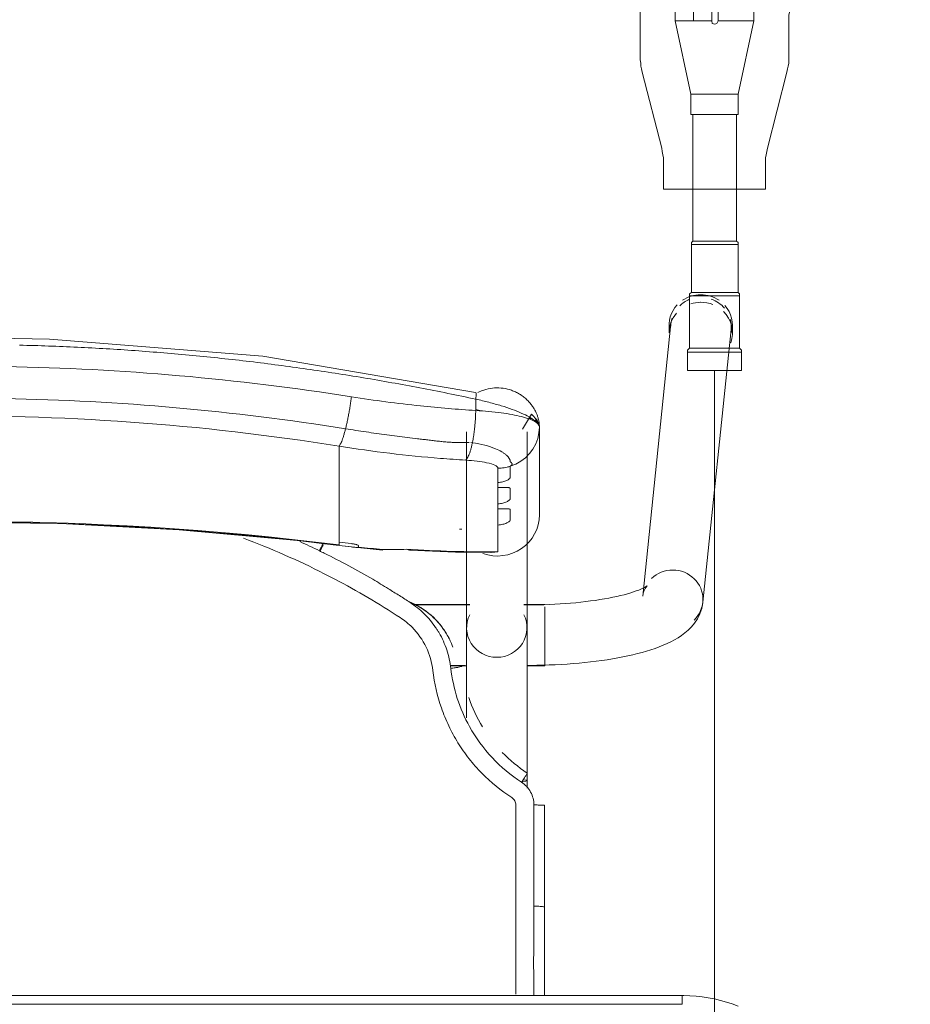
# Model space of a CAD drawing. Header units: metres. Extents: x 3 to 43.5, y -74 to -48.5.
# Tile 111 of 209: x 35.842 to 36.147, y -55.58 to -55.243. Entities that reach past the tile are written whole.
import ezdxf

# ---------------------------------------------------------------- set-up
doc = ezdxf.new("R2010")
doc.units = ezdxf.units.M
doc.linetypes.add('IMPORT-DASHDOT', pattern=[25.4, 12.7, -6.35, 0, -6.35])
for name, color, linetype, lineweight, true_color in [('1PAV - FRIG_dwg', 7, 'Continuous', 18, 0x767676), ('HVAC-RFNT', 30, 'Continuous', 18, 0xff7f00), ('TUB_FRIGO', 30, 'Continuous', 18, 0xff7f00)]:
    doc.layers.add(name, color=color, linetype=linetype, lineweight=lineweight, true_color=true_color)
doc.layers.add('I-FURN', color=7, linetype='Continuous', lineweight=18)

# ---------------------------------------------------------------- blocks, each defined once
blk = doc.blocks.new('ConjuntoParaAlunoTamanho6 - CJA06_ConjuntoParaAlunoTamanho6-V49-1PAV - FRIGORÍFICA')
at = {"layer": 'I-FURN', "color": 253, "true_color": 0xaaaaaa}
for p, q in [((0.24321, 0.29526), (0.23354, 0.20182)), ((0.24254, 0.29456), (0.24254, 0.29197)), ((0.2643, 0.29197), (0.2643, 0.29456)), ((0.25413, 0.19969), (0.2638, 0.29312)), ((0.17315, 0.25812), (0.17315, 0.19097)), ((0.19385, 0.19097), (0.19385, 0.25812)), ((0.1981, 0.22964), (0.1981, 0.25969)), ((0.12943, 0.2438), (0.12943, 0.25317)), ((0.17457, 0.25441), (0.17513, 0.25435)), ((0.1959, 0.25221), (0.19685, 0.25395)), ((0.19685, 0.25395), (0.19754, 0.2558)), ((0.19471, 0.25062), (0.1959, 0.25221)), ((0.12943, 0.24214), (0.12943, 0.2438)), ((0.12943, 0.24214), (0.12943, 0.23653)), ((0.18386, 0.23904), (0.18386, 0.24073)), ((0.12943, 0.23653), (0.12943, 0.23486)), ((0.12943, 0.23486), (0.12943, 0.22925)), ((0.18386, 0.23176), (0.18386, 0.23345)), ((0.12943, 0.22759), (0.12943, 0.22925)), ((0.12943, 0.22759), (0.12943, 0.22197)), ((0.18386, 0.21701), (0.18386, 0.22617)), ((0.12943, 0.22031), (0.12943, 0.22197)), ((0.12946, 0.21915), (0.14434, 0.21757)), ((0.17944, 0.21689), (0.18173, 0.21678)), ((0.17429, 0.19894), (0.15474, 0.19894)), ((0.17429, 0.19879), (0.15494, 0.19879)), ((0.2, 0.19894), (0.19271, 0.19894)), ((0.19385, 0.19879), (0.19271, 0.19879)), ((0.19385, 0.19845), (0.19385, 0.19879)), ((0.19385, 0.19764), (0.19385, 0.19845)), ((0.2, 0.1938), (0.2, 0.19814)), ((0.19385, 0.1916), (0.19385, 0.19367)), ((0.2, 0.18573), (0.2, 0.19364)), ((0.19385, 0.18582), (0.19385, 0.18688)), ((0.19385, 0.18371), (0.19385, 0.18582)), ((0.2, 0.17794), (0.2, 0.1856)), ((0.19385, 0.17809), (0.19385, 0.17951)), ((0.16757, 0.17809), (0.17268, 0.17809)), ((0.1676, 0.17794), (0.17323, 0.17794)), ((0.19377, 0.17794), (0.2, 0.17794)), ((0.19385, 0.13604), (0.19385, 0.13857)), ((0.19983, 0.13021), (0.19982, 0.0953)), ((0.19982, 0.06497), (0.19982, 0.0953)), ((0.247, 0.06497), (-0.247, 0.06497)), ((0.247, 0.06497), (-0.247, 0.06497)), ((0.247, 0.06497), (0.247, 0.06197))]:
    blk.add_line(p, q, dxfattribs=at)
at = {"layer": 'I-FURN', "color": 253, "true_color": 0xaaaaaa, "flags": 128}
for points in [[(0.17623, 0.27161), (0.10331, 0.28398), (0.03018, 0.28985), (0.0001, 0.2904)], [(0.17627, 0.2654), (0.17627, 0.26637), (0.17627, 0.26734), (0.17627, 0.26831), (0.17627, 0.26928)], [(0.1981, 0.25971), (0.19792, 0.26092), (0.19739, 0.26208), (0.1954, 0.2642), (0.19227, 0.25896)], [(0.19754, 0.2558), (0.19796, 0.25773), (0.1981, 0.25969)], [(0.1981, 0.25971), (0.1981, 0.2522), (0.1981, 0.24468)], [(0.1981, 0.22964), (0.1981, 0.23715), (0.1981, 0.24467), (0.1981, 0.25218), (0.1981, 0.25969)], [(0.19172, 0.24799), (0.19331, 0.2492), (0.19471, 0.25062)], [(0.1881, 0.24628), (0.18997, 0.24701), (0.19172, 0.24799)], [(0.1881, 0.24628), (0.1881, 0.24532), (0.1881, 0.24435), (0.1881, 0.24339), (0.1881, 0.24243)], [(0.18386, 0.24073), (0.18386, 0.24195), (0.18386, 0.24317), (0.18386, 0.24439), (0.18386, 0.24561)], [(0.18386, 0.23345), (0.18386, 0.23485), (0.18386, 0.23624), (0.18386, 0.23764), (0.18386, 0.23904)], [(0.1881, 0.23868), (0.1881, 0.2378), (0.1881, 0.23692), (0.1881, 0.23603), (0.1881, 0.23515)], [(0.18386, 0.22617), (0.18386, 0.22757), (0.18386, 0.22897), (0.18386, 0.23036), (0.18386, 0.23176)], [(0.1881, 0.23141), (0.1881, 0.23052), (0.1881, 0.22964), (0.1881, 0.22876), (0.1881, 0.22787)], [(-0.12926, 0.21915), (-0.08865, 0.22342), (-0.0479, 0.2261), (-0.00707, 0.22717), (0.03376, 0.22666), (0.07455, 0.22454), (0.11521, 0.22083), (0.12946, 0.21915)], [(0.12943, 0.21937), (0.12943, 0.21961), (0.12943, 0.21984), (0.12943, 0.22007), (0.12943, 0.22031)], [(0.1361, 0.21901), (0.1361, 0.21893), (0.1361, 0.21886), (0.1361, 0.21878), (0.1361, 0.2187)], [(0.15351, 0.21761), (0.16928, 0.2169), (0.18131, 0.21677)], [(0.18173, 0.21678), (0.18279, 0.21686), (0.18386, 0.21701)], [(0.23507, 0.20536), (0.23501, 0.20531), (0.23482, 0.20518), (0.23451, 0.20499), (0.23408, 0.20476), (0.23355, 0.20449), (0.23291, 0.2042), (0.23217, 0.20389), (0.23133, 0.20358), (0.23041, 0.20326), (0.22941, 0.20294), (0.22832, 0.20262), (0.22717, 0.2023), (0.22594, 0.20199), (0.22464, 0.20169), (0.22328, 0.2014), (0.22186, 0.20112), (0.22039, 0.20086), (0.21886, 0.2006), (0.21729, 0.20036), (0.21567, 0.20014), (0.214, 0.19993), (0.2123, 0.19973), (0.21057, 0.19956), (0.2088, 0.1994), (0.207, 0.19926), (0.20518, 0.19913), (0.20334, 0.19903), (0.20148, 0.19894), (0.19961, 0.19888), (0.19772, 0.19883), (0.19583, 0.1988), (0.19394, 0.19879), (0.19385, 0.19879)], [(0.23354, 0.20182), (0.23373, 0.20287), (0.23403, 0.20376), (0.23437, 0.20445), (0.23469, 0.20492), (0.23492, 0.20521), (0.23505, 0.20534), (0.23507, 0.20536)], [(0.25413, 0.19969), (0.25375, 0.19762), (0.25311, 0.19572), (0.25226, 0.19403), (0.25129, 0.19256), (0.25023, 0.19128), (0.24913, 0.19017), (0.24799, 0.18919), (0.24683, 0.18832), (0.24563, 0.18753), (0.24441, 0.18681), (0.24316, 0.18615), (0.24188, 0.18553), (0.24055, 0.18496), (0.23919, 0.18441), (0.23778, 0.1839), (0.23633, 0.18341), (0.23483, 0.18295), (0.2333, 0.18251), (0.23171, 0.1821), (0.23008, 0.1817), (0.22841, 0.18133), (0.2267, 0.18098), (0.22495, 0.18064), (0.22315, 0.18033), (0.22132, 0.18004), (0.21946, 0.17976), (0.21756, 0.17951), (0.21562, 0.17928), (0.21366, 0.17906), (0.21168, 0.17887), (0.20967, 0.1787), (0.20763, 0.17855), (0.20558, 0.17842), (0.20352, 0.17831), (0.20144, 0.17823), (0.19935, 0.17816), (0.19725, 0.17811), (0.19515, 0.17809), (0.19385, 0.17809)], [(0.17315, 0.16015), (0.17315, 0.162), (0.17315, 0.16382), (0.17315, 0.1656), (0.17315, 0.16735), (0.17315, 0.16905), (0.17315, 0.17071), (0.17315, 0.17233), (0.17315, 0.1739), (0.17315, 0.17541), (0.17315, 0.17687), (0.17315, 0.17828), (0.17315, 0.17963), (0.17315, 0.18092), (0.17315, 0.18215), (0.17315, 0.18331), (0.17315, 0.18441), (0.17315, 0.18544), (0.17315, 0.1864), (0.17315, 0.18729), (0.17315, 0.1881), (0.17315, 0.18885), (0.17315, 0.18951), (0.17315, 0.19011), (0.17315, 0.19062), (0.17315, 0.19097)], [(0.19385, 0.19097), (0.19385, 0.19051), (0.19385, 0.18998), (0.19385, 0.18937), (0.19385, 0.18869), (0.19385, 0.18793), (0.19385, 0.1871), (0.19385, 0.18619), (0.19385, 0.18522), (0.19385, 0.18417), (0.19385, 0.18306), (0.19385, 0.18188), (0.19385, 0.18064), (0.19385, 0.17934), (0.19385, 0.17798), (0.19385, 0.17656), (0.19385, 0.17508), (0.19385, 0.17355), (0.19385, 0.17198), (0.19385, 0.17035), (0.19385, 0.16868), (0.19385, 0.16696), (0.19385, 0.16521), (0.19385, 0.16342), (0.19385, 0.16159), (0.19385, 0.15974), (0.19385, 0.15785), (0.19385, 0.15594), (0.19385, 0.15401), (0.19385, 0.15206), (0.19385, 0.15009), (0.19385, 0.14811), (0.19385, 0.14612), (0.19385, 0.14413), (0.19385, 0.14213), (0.19385, 0.14013), (0.19385, 0.13857)], [(0.16841, 0.18432), (0.16841, 0.18434), (0.16841, 0.18435), (0.16841, 0.18437), (0.16841, 0.18438)], [(0.19623, 0.13025), (0.19623, 0.12639), (0.19623, 0.12254), (0.19623, 0.11868), (0.19623, 0.11483), (0.19623, 0.11097), (0.19623, 0.10712), (0.19623, 0.10327), (0.19623, 0.09941), (0.19623, 0.09556)], [(0.2662, 0.06136), (0.26421, 0.06209), (0.2622, 0.06274), (0.26015, 0.06331), (0.25809, 0.06379), (0.25601, 0.0642), (0.25391, 0.06451), (0.25181, 0.06475), (0.24969, 0.0649), (0.24757, 0.06496), (0.247, 0.06497)], [(0.247, 0.06197), (0.1235, 0.06197), (0, 0.06197), (-0.1235, 0.06197), (-0.247, 0.06197)], [(-0.247, 0.06197), (-0.1235, 0.06197), (0, 0.06197), (0.1235, 0.06197), (0.247, 0.06197)]]:
    blk.add_lwpolyline(points, dxfattribs=at)
at = {"layer": 'I-FURN', "color": 253, "true_color": 0xaaaaaa}
for centre, major_axis, ratio, start_param, end_param in [((0.25342, 0.29456), (0.01088, 0), 0.965926, 1.570796, 2.182166), ((0.25342, 0.29456), (-0.01088, 0), 0.965926, 4.098128, 4.712389), ((0.25342, 0.29456), (0.01088, 0), 0.965926, 2.404321, 3.312013), ((0.25351, 0.29419), (-0.01029, 0.00107), 0.967158, 5.223081, 5.597593), ((0.25342, 0.29197), (0.01088, 0), 0.965926, 1.581694, 1.883969), ((0.25342, 0.29197), (0.01088, 0), 0.965926, 1.176355, 1.570796), ((0.25351, 0.29419), (-0.01029, 0.00107), 0.967158, 3.921544, 4.46746), ((0.25342, 0.29456), (0.01088, 0), 0.965926, 6.052088, 6.985956), ((0.25342, 0.29197), (0.01088, 0), 0.965926, 2.446266, 3.141593), ((0.25351, 0.29419), (-0.01029, 0.00107), 0.967158, 6.102343, 6.382991), ((0.25342, 0.29197), (0.01088, 0), 0.965926, 5.959867, 7.062609), ((0.25351, 0.29419), (-0.01029, 0.00107), 0.967158, 3.141593, 3.502975), ((0.0001, -0.77117), (1.0209, 0), 0.978148, 1.443771, 1.697822), ((0.1837, 0.22964), (0.0144, 0), 0.978148, 4.362105, 6.283185), ((0.0001, -0.77159), (1.0211, 0), 0.978148, 1.443771, 1.633569), ((0.17947, 0.60128), (0.385, 0), 0.978148, 4.689765, 4.691852), ((0.17947, 0.60356), (0.395, 0), 0.978148, 4.585364, 4.595996), ((0.17947, 0.60221), (0.3948, 0), 0.978148, 4.585364, 4.595936), ((0.17947, 0.60263), (0.395, 0), 0.978148, 4.602237, 4.623287), ((0.14521, 0.22754), (0.00087, 0.00996), 0.018501, 2.93296, 3.325659), ((0.17947, 0.60336), (0.395, 0), 0.978148, 4.644485, 4.723499), ((0.24383, 0.20075), (-0.01029, 0.00107), 0.967158, 4.812195, 5.597593), ((0.24383, 0.20075), (-0.01029, 0.00107), 0.967158, 3.241398, 4.812195), ((0.24383, 0.20075), (-0.01029, 0.00107), 0.967158, 2.456, 3.241398), ((0.1835, 0.19097), (0.01035, 0), 0.978148, 2.686587, 4.712389), ((0.1835, 0.19097), (0.01035, 0), 0.978148, 4.712389, 6.738191), ((0.1835, 0.13857), (0.01035, 0), 0.069756, 5.759587, 6.776353)]:
    blk.add_ellipse(centre, major_axis=major_axis, ratio=ratio, start_param=start_param, end_param=end_param, dxfattribs=at)
for points in [[(0.03973, 0.28708), (0.03313, 0.2874), (0.02653, 0.28763), (0.01992, 0.28779)], [(0.0595, 0.28591), (0.05292, 0.28638), (0.04633, 0.28677), (0.03973, 0.28708)], [(0.07921, 0.28427), (0.07265, 0.28489), (0.06608, 0.28544), (0.0595, 0.28591)], [(0.09885, 0.28217), (0.09232, 0.28294), (0.08577, 0.28365), (0.07921, 0.28427)], [(0.11839, 0.27961), (0.11189, 0.28054), (0.10538, 0.28139), (0.09885, 0.28217)], [(0.13782, 0.27661), (0.13136, 0.27768), (0.12489, 0.27868), (0.11839, 0.27961)], [(0.15712, 0.27316), (0.15071, 0.27438), (0.14427, 0.27553), (0.13782, 0.27661)], [(0.13164, 0.25914), (0.13175, 0.25959), (0.13198, 0.26053), (0.13231, 0.26203), (0.13262, 0.26359), (0.13292, 0.2652), (0.1332, 0.26684), (0.13344, 0.26848), (0.13359, 0.26956), (0.13366, 0.2701)], [(0.17627, 0.26928), (0.16991, 0.27065), (0.16353, 0.27194), (0.15712, 0.27316)], [(0.17627, 0.26928), (0.17633, 0.26966), (0.17642, 0.27037), (0.17644, 0.2712), (0.17636, 0.27149), (0.1763, 0.27156)], [(0.17513, 0.25435), (0.1752, 0.25471), (0.17534, 0.25544), (0.17553, 0.25659), (0.17571, 0.25778), (0.17586, 0.25902), (0.17599, 0.26028), (0.1761, 0.26156), (0.17618, 0.26285), (0.17624, 0.26413), (0.17626, 0.26498), (0.17627, 0.2654)], [(0.1981, 0.25969), (0.1981, 0.26035), (0.19703, 0.26165), (0.19239, 0.26338), (0.18523, 0.2647), (0.17934, 0.26523), (0.17627, 0.2654)], [(0.17811, 0.26528), (0.17751, 0.26545), (0.1769, 0.26561), (0.17629, 0.26577)], [(0.12943, 0.25317), (0.12952, 0.25327), (0.1297, 0.25353), (0.13, 0.25409), (0.13031, 0.25481), (0.13064, 0.25568), (0.13097, 0.2567), (0.1313, 0.25786), (0.13153, 0.2587), (0.13164, 0.25914)], [(0.17285, 0.2484), (0.17297, 0.2485), (0.1732, 0.24877), (0.17355, 0.24934), (0.17389, 0.25006), (0.17423, 0.25093), (0.17455, 0.25195), (0.17485, 0.25308), (0.17504, 0.25392), (0.17513, 0.25435)], [(0.18386, 0.24561), (0.18422, 0.24561), (0.18494, 0.24565), (0.18601, 0.24578), (0.18707, 0.24599), (0.18776, 0.24617), (0.1881, 0.24628)], [(0.12434, 0.2095), (0.11529, 0.21408), (0.10607, 0.21814), (0.09666, 0.22168)], [(0.11594, 0.2205), (0.11821, 0.21947), (0.12046, 0.21841), (0.1227, 0.21732)], [(0.1227, 0.21732), (0.12291, 0.21776), (0.12336, 0.21866), (0.12377, 0.21945), (0.12395, 0.2198)], [(0.12395, 0.21936), (0.12377, 0.21898), (0.12356, 0.21856), (0.12335, 0.21813)], [(0.1336, 0.21981), (0.13377, 0.21979), (0.1341, 0.21974), (0.13456, 0.21967), (0.13499, 0.21957), (0.13538, 0.21946), (0.13569, 0.21935), (0.13593, 0.21923), (0.13606, 0.21912), (0.1361, 0.21905), (0.1361, 0.21901)], [(0.12436, 0.21651), (0.12408, 0.21665), (0.12353, 0.21692), (0.12297, 0.21719), (0.1227, 0.21732)], [(0.12334, 0.21813), (0.12319, 0.21783), (0.12304, 0.21753), (0.12289, 0.21723)], [(0.14098, 0.20758), (0.13826, 0.20916), (0.13276, 0.21224), (0.12717, 0.21512), (0.12436, 0.21651)], [(0.1361, 0.2187), (0.1361, 0.21868), (0.13609, 0.21865), (0.13607, 0.21862), (0.13605, 0.2186)], [(0.14432, 0.21779), (0.14576, 0.21776), (0.1486, 0.21775), (0.15133, 0.21782), (0.15267, 0.21788)], [(0.15267, 0.21788), (0.1532, 0.21758), (0.15369, 0.21752), (0.15417, 0.21772)], [(0.12798, 0.20762), (0.12738, 0.20794), (0.12617, 0.20857), (0.12495, 0.20919), (0.12434, 0.2095)], [(0.1504, 0.19445), (0.14673, 0.19684), (0.13935, 0.20142), (0.13181, 0.20561), (0.12798, 0.20762)], [(0.14635, 0.20432), (0.14546, 0.20487), (0.14368, 0.20597), (0.14188, 0.20704), (0.14098, 0.20758)], [(0.15378, 0.19963), (0.15256, 0.20043), (0.1501, 0.202), (0.14762, 0.20355), (0.14638, 0.20431)], [(0.15863, 0.1971), (0.15703, 0.19822), (0.15531, 0.19916), (0.1535, 0.1999)], [(0.15374, 0.19972), (0.15472, 0.19931), (0.15575, 0.19881), (0.1568, 0.1982)], [(0.1625, 0.1911), (0.16134, 0.1928), (0.15869, 0.19594), (0.1555, 0.19851), (0.15378, 0.19963)], [(0.15448, 0.19112), (0.15386, 0.19174), (0.15256, 0.19292), (0.15114, 0.19396), (0.1504, 0.19445)], [(0.16156, 0.17636), (0.16124, 0.17915), (0.15968, 0.18454), (0.15645, 0.18912), (0.15448, 0.19112)], [(0.16371, 0.18924), (0.16352, 0.18955), (0.16313, 0.19018), (0.16271, 0.1908), (0.1625, 0.1911)], [(0.16774, 0.17706), (0.1675, 0.1792), (0.16656, 0.18343), (0.16479, 0.18738), (0.16371, 0.18924)], [(0.16501, 0.19076), (0.16537, 0.19026), (0.16604, 0.18925), (0.16695, 0.18767), (0.16775, 0.18603), (0.1682, 0.1849), (0.16841, 0.18432)], [(0.17146, 0.1778), (0.17147, 0.17776), (0.17128, 0.17766), (0.17046, 0.17746), (0.16921, 0.17725), (0.16823, 0.17712), (0.16774, 0.17706)], [(0.1786, 0.15703), (0.17667, 0.16018), (0.1751, 0.16355), (0.1739, 0.16704)], [(0.19391, 0.14119), (0.19084, 0.14321), (0.18795, 0.1456), (0.18537, 0.14827)], [(0.19199, 0.13805), (0.19225, 0.13846), (0.19278, 0.13928), (0.19344, 0.14033), (0.19385, 0.14103), (0.19393, 0.14119), (0.19391, 0.14119)], [(0.19623, 0.13025), (0.19622, 0.13104), (0.19604, 0.13255), (0.19519, 0.13473), (0.19383, 0.13663), (0.19265, 0.13762), (0.19199, 0.13805)], [(0.19, 0.13025), (0.19, 0.1305), (0.18994, 0.13099), (0.18966, 0.1317), (0.18922, 0.13231), (0.18884, 0.13263), (0.18863, 0.13277)], [(0.19, 0.09555), (0.19, 0.09868), (0.19, 0.10482), (0.19, 0.11314), (0.19, 0.12173), (0.19, 0.1274), (0.19, 0.13025)], [(0.19982, 0.1302), (0.19984, 0.13021), (0.19969, 0.13022), (0.19891, 0.13024), (0.1977, 0.13025), (0.19672, 0.13025), (0.19623, 0.13025)], [(0.19982, 0.1302), (0.19982, 0.12729), (0.19982, 0.12438), (0.19982, 0.12147)], [(0.19982, 0.09529), (0.19982, 0.1011), (0.19982, 0.11273), (0.19982, 0.12438), (0.19982, 0.1302)], [(0.19982, 0.11273), (0.19982, 0.10691), (0.19982, 0.1011), (0.19982, 0.09528)], [(0.19623, 0.09556), (0.19662, 0.09556), (0.19701, 0.09556), (0.19738, 0.09555)], [(0.19738, 0.09555), (0.19775, 0.09554), (0.1981, 0.09553), (0.19841, 0.09551)], [(0.19982, 0.0953), (0.19982, 0.0953), (0.19982, 0.09529), (0.19982, 0.09529)], [(0.19982, 0.06497), (0.19982, 0.07507), (0.19982, 0.08518), (0.19982, 0.09529)], [(0.19982, 0.07534), (0.19982, 0.07188), (0.19982, 0.06842), (0.19982, 0.06497)]]:
    blk.add_open_spline(points, degree=3, dxfattribs=at)
for points, knots in [([(-0.13346, 0.2701), (-0.0847, 0.2778), (0.00519, 0.28415), (0.09466, 0.27626), (0.13366, 0.2701)], [-1, -1, -1, -1, -0.444444, 0, 0, 0, 0]), ([(-0.13144, 0.25914), (-0.08343, 0.26683), (0.00512, 0.27318), (0.09323, 0.26529), (0.13164, 0.25914)], [-1, -1, -1, -1, -0.444444, 0, 0, 0, 0]), ([(0.13366, 0.2701), (0.14155, 0.26885), (0.15578, 0.26699), (0.16997, 0.2658), (0.17627, 0.2654)], [-1, -1, -1, -1, -0.444444, 0, 0, 0, 0]), ([(0.17699, 0.27153), (0.17765, 0.27187), (0.17927, 0.27255), (0.18196, 0.27315), (0.18496, 0.2732), (0.18741, 0.27274), (0.18905, 0.27216), (0.18996, 0.27176), (0.19062, 0.27143), (0.19127, 0.27106), (0.19212, 0.27051), (0.19313, 0.26973), (0.19423, 0.2687), (0.19516, 0.26763), (0.19594, 0.26656), (0.1966, 0.26547), (0.19712, 0.26439), (0.19752, 0.26334), (0.1978, 0.26234), (0.19804, 0.26108), (0.1981, 0.26023), (0.1981, 0.25971)], [0.3275759, 0.3275759, 0.3275759, 0.3275759, 0.375, 0.4375, 0.5, 0.5625, 0.59375, 0.609375, 0.625, 0.640625, 0.65625, 0.6875, 0.71875, 0.75, 0.78125, 0.8125, 0.84375, 0.875, 0.90625, 0.9375, 1, 1, 1, 1]), ([(0.17627, 0.26928), (0.1778, 0.26895), (0.18084, 0.26823), (0.1851, 0.26704), (0.18885, 0.26578), (0.19302, 0.26411), (0.19708, 0.26187), (0.1981, 0.26034), (0.1981, 0.25971)], [0, 0, 0, 0, 0.125, 0.25, 0.375, 0.5, 0.75, 1, 1, 1, 1]), ([(0.12943, 0.25317), (0.08224, 0.26075), (-0.00484, 0.26702), (-0.09148, 0.25924), (-0.12923, 0.25317)], [-1, -1, -1, -1, -0.444444, 0, 0, 0, 0]), ([(0.19589, 0.26257), (0.19565, 0.26263), (0.19517, 0.26271), (0.1947, 0.26267), (0.19448, 0.26263)], [0.3140409, 0.3140409, 0.3140409, 0.3140409, 0.375, 0.4333514, 0.4333514, 0.4333514, 0.4333514]), ([(0.1981, 0.25971), (0.1981, 0.26024), (0.19787, 0.26101), (0.19723, 0.26183), (0.19682, 0.26214), (0.1966, 0.26226)], [0, 0, 0, 0, 0.125, 0.1875, 0.25, 0.25, 0.25, 0.25]), ([(0.13164, 0.25914), (0.13399, 0.25877), (0.13871, 0.25805), (0.14577, 0.25706), (0.15166, 0.25629), (0.15577, 0.2558), (0.15812, 0.25552), (0.15988, 0.25532), (0.16163, 0.25511), (0.16339, 0.25489), (0.16514, 0.25469), (0.16691, 0.25455), (0.16868, 0.25447), (0.17104, 0.2544), (0.17282, 0.25442), (0.17401, 0.25447)], [0, 0, 0, 0, 0.166667, 0.333333, 0.5, 0.583333, 0.625, 0.666667, 0.708333, 0.75, 0.791667, 0.833333, 0.875, 0.916667, 1, 1, 1, 1]), ([(0.12943, 0.25317), (0.13522, 0.25225), (0.14681, 0.25064), (0.16129, 0.24919), (0.16997, 0.24858), (0.17285, 0.2484)], [0, 0, 0, 0, 0.4, 0.8, 1, 1, 1, 1]), ([(0.17513, 0.25435), (0.17661, 0.25414), (0.17948, 0.25358), (0.18284, 0.25246), (0.1849, 0.25145), (0.18608, 0.25069), (0.18754, 0.24953), (0.18812, 0.24854), (0.1881, 0.24778)], [0, 0, 0, 0, 0.2, 0.4, 0.55, 0.625, 0.7, 1, 1, 1, 1]), ([(0.17285, 0.2484), (0.17555, 0.24823), (0.17966, 0.24775), (0.18317, 0.24668), (0.18386, 0.24597), (0.18386, 0.24561)], [0, 0, 0, 0, 0.444444, 0.722222, 1, 1, 1, 1]), ([(0.1881, 0.24778), (0.18821, 0.24772), (0.18836, 0.24763), (0.18849, 0.24751), (0.18856, 0.24744), (0.1886, 0.24738), (0.18864, 0.24733), (0.1887, 0.24726), (0.18876, 0.24718), (0.1888, 0.24708), (0.18879, 0.247), (0.18877, 0.24693), (0.18873, 0.24686), (0.18866, 0.24676), (0.1885, 0.24657), (0.18828, 0.2464), (0.1881, 0.24628)], [0, 0, 0, 0, 0.166667, 0.25, 0.291667, 0.333333, 0.375, 0.416667, 0.5, 0.583333, 0.625, 0.666667, 0.708333, 0.75, 0.833333, 1, 1, 1, 1]), ([(0.1881, 0.24243), (0.1881, 0.24236), (0.18804, 0.24222), (0.18782, 0.24198), (0.18743, 0.2417), (0.18691, 0.24142), (0.18629, 0.24117), (0.18532, 0.24088), (0.18448, 0.24075), (0.18386, 0.24073)], [0, 0, 0, 0, 0.125, 0.25, 0.375, 0.5, 0.625, 0.75, 1, 1, 1, 1]), ([(0.18386, 0.23904), (0.18448, 0.23902), (0.18532, 0.23903), (0.18629, 0.23904), (0.18691, 0.23904), (0.18743, 0.23902), (0.18782, 0.23896), (0.18804, 0.23885), (0.1881, 0.23875), (0.1881, 0.23868)], [0, 0, 0, 0, 0.25, 0.375, 0.5, 0.625, 0.75, 0.875, 1, 1, 1, 1]), ([(0.1881, 0.23515), (0.1881, 0.23508), (0.18804, 0.23494), (0.18782, 0.2347), (0.18743, 0.23442), (0.18691, 0.23414), (0.18629, 0.23389), (0.18532, 0.2336), (0.18448, 0.23348), (0.18386, 0.23345)], [0, 0, 0, 0, 0.125, 0.25, 0.375, 0.5, 0.625, 0.75, 1, 1, 1, 1]), ([(0.18386, 0.23176), (0.18448, 0.23175), (0.18532, 0.23175), (0.18629, 0.23176), (0.18691, 0.23176), (0.18743, 0.23174), (0.18782, 0.23168), (0.18804, 0.23158), (0.1881, 0.23147), (0.1881, 0.23141)], [0, 0, 0, 0, 0.25, 0.375, 0.5, 0.625, 0.75, 0.875, 1, 1, 1, 1]), ([(0.1881, 0.22787), (0.1881, 0.22781), (0.18804, 0.22767), (0.18782, 0.22742), (0.18743, 0.22714), (0.18691, 0.22687), (0.18629, 0.22661), (0.18532, 0.22633), (0.18448, 0.2262), (0.18386, 0.22617)], [0, 0, 0, 0, 0.125, 0.25, 0.375, 0.5, 0.625, 0.75, 1, 1, 1, 1]), ([(0.13605, 0.2186), (0.13602, 0.21857), (0.13593, 0.21853), (0.13575, 0.2185), (0.13549, 0.21849), (0.13508, 0.2185), (0.13445, 0.21856), (0.1339, 0.21862), (0.1336, 0.21866)], [0, 0, 0, 0, 0.125, 0.25, 0.375, 0.5, 0.75, 1, 1, 1, 1]), ([(0.15683, 0.19818), (0.15764, 0.19771), (0.15919, 0.19669), (0.16207, 0.19434), (0.16393, 0.19226), (0.16501, 0.19076)], [0, 0, 0, 0, 0.25, 0.5, 1, 1, 1, 1]), ([(0.16841, 0.18438), (0.16796, 0.18563), (0.16686, 0.18807), (0.16383, 0.19273), (0.16081, 0.19558), (0.15863, 0.1971)], [0, 0, 0, 0, 0.25, 0.5, 1, 1, 1, 1]), ([(0.18863, 0.13277), (0.18486, 0.13521), (0.17974, 0.13937), (0.17389, 0.14605), (0.17007, 0.15149), (0.1669, 0.15732), (0.16353, 0.16552), (0.16208, 0.17192), (0.16156, 0.17636)], [0, 0, 0, 0, 0.25, 0.375, 0.5, 0.625, 0.75, 1, 1, 1, 1]), ([(0.16774, 0.17706), (0.16854, 0.1701), (0.17345, 0.15474), (0.18461, 0.14281), (0.19199, 0.13805)], [0, 0, 0, 0, 0.444444, 1, 1, 1, 1]), ([(0.19, 0.06548), (0.19, 0.06617), (0.19, 0.06811), (0.19, 0.07088), (0.19, 0.07365), (0.19, 0.07618), (0.19, 0.07838), (0.19, 0.0801), (0.19, 0.08153), (0.19, 0.08284), (0.19, 0.08398), (0.19, 0.08486), (0.19, 0.08558), (0.19, 0.08626), (0.19, 0.0868), (0.19, 0.08716), (0.19, 0.08749), (0.19, 0.08795), (0.19, 0.08848), (0.19, 0.089), (0.19, 0.08963), (0.19, 0.09074), (0.19, 0.09261), (0.19, 0.0945), (0.19, 0.09555)], [0.4659091, 0.4659091, 0.4659091, 0.4659091, 0.4772727, 0.5, 0.5227273, 0.5454545, 0.5681818, 0.5909091, 0.6136364, 0.6363636, 0.6590909, 0.6818182, 0.7045455, 0.7272727, 0.75, 0.7727273, 0.7954545, 0.8181818, 0.8409091, 0.8636364, 0.8863636, 0.9090909, 0.9545455, 1, 1, 1, 1]), ([(0.19618, 0.06498), (0.19616, 0.06721), (0.1961, 0.07741), (0.19616, 0.08755), (0.19623, 0.09556)], [0.8400419, 0.8400419, 0.8400419, 0.8400419, 0.875, 1, 1, 1, 1]), ([(0.19841, 0.09551), (0.19872, 0.09549), (0.19926, 0.09545), (0.19973, 0.09538), (0.19982, 0.09532), (0.19982, 0.0953)], [0.4, 0.4, 0.4, 0.4, 0.6, 0.8, 0.9699288, 0.9699288, 0.9699288, 0.9699288])]:
    blk.add_open_spline(points, degree=3, knots=knots, dxfattribs=at)
blk = doc.blocks.new('4 GRE - ESCOLA DE CINEMA E AUDIOVISUAL CINE REX R07_rvt-1-1PAV - FRIGORÍFICA')
at = {"layer": 'I-FURN', "color": 253, "lineweight": 18, "true_color": 0xaaaaaa}
blk.add_blockref('ConjuntoParaAlunoTamanho6 - CJA06_ConjuntoParaAlunoTamanho6-V49-1PAV - FRIGORÍFICA', (35.82168, -55.64244), dxfattribs=at)
blk = doc.blocks.new('1PAV - FRIG_dwg_A$C6C196F98-1155290-1PAV - FRIGORÍFICA')
at = {"layer": 'HVAC-RFNT'}
for p, q in [((-0.43525, 0.07557), (-0.43525, 0.05853)), ((-0.39358, 0.05663), (-0.39358, 0.07747)), ((-0.35797, 0.05663), (-0.35797, 0.07747)), ((-0.21365, 0.02178), (-0.21857, 0.02178)), ((-0.2038, 0.00284), (-0.2038, 0.02178)), ((-0.16099, 0.01269), (-0.16099, -0.01269)), ((-0.07349, -0.01345), (-0.07349, 0.01383)), ((-0.04356, -0.01458), (-0.04356, 0.01458)), ((-0.01061, -0.01572), (-0.01061, 0.01572)), ((-0.44851, 0.00133), (-0.44851, -0.02595)), ((-0.41252, -0.02595), (-0.41252, 0.00133)), ((-0.21781, -0.02519), (-0.21781, 0.00019)), ((-0.49017, -0.0017), (-0.49017, -0.02292)), ((-0.21554, -0.02178), (-0.21554, -0.00284)), ((-0.21365, -0.0017), (-0.2038, -0.0017)), ((-0.07538, -0.01269), (-0.14925, -0.01269))]:
    blk.add_line(p, q, dxfattribs=at)
at = {"layer": 'HVAC-RFNT', "linetype": 'IMPORT-DASHDOT'}
blk.add_line((-0.21365, -0.01231), (-0.2038, -0.01231), dxfattribs=at)
at = {"layer": 'HVAC-RFNT', "color": 251, "true_color": 0x656565}
blk.add_line((-0.31668, -0.04337), (-0.18107, -0.04337), dxfattribs=at)
at = {"layer": 'HVAC-RFNT', "color": 251, "linetype": 'IMPORT-DASHDOT', "true_color": 0x656565, "flags": 128}
for points in [[(-0.18107, -0.04337), (-0.17917, -0.04299), (-0.17728, -0.04299), (-0.17577, -0.04262), (-0.17387, -0.04224), (-0.12955, -0.03087), (-0.12766, -0.03049), (-0.12576, -0.03012), (-0.12387, -0.02974), (-0.12198, -0.02974), (-0.10569, -0.02974), (-0.10569, 0.02974), (-0.12198, 0.02974), (-0.12387, 0.02974), (-0.12576, 0.03012), (-0.12766, 0.03049), (-0.12955, 0.03087), (-0.17387, 0.04224), (-0.17577, 0.04262), (-0.17728, 0.04299), (-0.17917, 0.04337), (-0.18107, 0.04337), (-0.2038, 0.04337), (-0.20531, 0.04337), (-0.20721, 0.04337), (-0.20872, 0.04375), (-0.21062, 0.04413), (-0.21213, 0.04451), (-0.21365, 0.04489), (-0.21554, 0.04565), (-0.21706, 0.0464), (-0.21857, 0.04716), (-0.22009, 0.0483), (-0.22122, 0.04906), (-0.22274, 0.05019), (-0.22387, 0.05133), (-0.22501, 0.05246), (-0.22653, 0.05398), (-0.22728, 0.05512), (-0.23978, 0.0714), (-0.24092, 0.07292), (-0.24168, 0.07406), (-0.24281, 0.07519), (-0.24395, 0.07633), (-0.24509, 0.07747), (-0.24622, 0.07898), (-0.24774, 0.07974), (-0.24887, 0.08087), (-0.25001, 0.08201), (-0.25153, 0.08315), (-0.25266, 0.08391), (-0.25418, 0.08466), (-0.25531, 0.0858), (-0.25683, 0.08656), (-0.25835, 0.08731), (-0.25986, 0.08807), (-0.261, 0.08883), (-0.26251, 0.08959), (-0.26403, 0.08997), (-0.26554, 0.09072), (-0.26706, 0.0911), (-0.26857, 0.09148), (-0.27047, 0.09224), (-0.27198, 0.09262), (-0.2735, 0.093), (-0.27501, 0.093), (-0.27691, 0.09338), (-0.27842, 0.09375), (-0.27994, 0.09375), (-0.28183, 0.09375), (-0.28335, 0.09413), (-0.28486, 0.09413), (-0.31668, 0.09413), (-0.31668, 0.04034)], [(-0.31668, 0.04034), (-0.30456, 0.04034), (-0.30342, 0.04034), (-0.30267, 0.03996), (-0.30039, 0.03959), (-0.2985, 0.03845), (-0.29698, 0.03693), (-0.29547, 0.03542), (-0.29471, 0.03352), (-0.29395, 0.03163), (-0.29395, 0.03049), (-0.29395, 0.02936), (-0.29395, 0.02822), (-0.29395, 0.02708), (-0.29471, 0.02519), (-0.29547, 0.0233), (-0.29698, 0.02178), (-0.2985, 0.02027), (-0.30039, 0.01913), (-0.30267, 0.01875), (-0.30342, 0.01837), (-0.30456, 0.01837), (-0.31668, 0.01837), (-0.31668, -0.04337)]]:
    blk.add_lwpolyline(points, dxfattribs=at)
at = {"layer": 'HVAC-RFNT', "flags": 128}
for points in [[(-0.43752, 0.05966), (-0.44547, 0.05966), (-0.44547, 0.07481), (-0.43752, 0.07481)], [(-0.39585, 0.07557), (-0.43638, 0.07557), (-0.43752, 0.07481), (-0.43752, 0.05966), (-0.43638, 0.05853), (-0.39585, 0.05853), (-0.39585, 0.07557), (-0.39471, 0.07747), (-0.35683, 0.07747), (-0.35608, 0.07671)], [(-0.35608, 0.05777), (-0.35608, 0.07671), (-0.29623, 0.07671), (-0.29433, 0.07671), (-0.29206, 0.07633), (-0.29016, 0.07633), (-0.28827, 0.07595), (-0.28638, 0.07519), (-0.28448, 0.07481), (-0.28259, 0.07406), (-0.28069, 0.0733), (-0.2788, 0.07254), (-0.27691, 0.07178), (-0.27539, 0.07065), (-0.2735, 0.06951), (-0.27198, 0.06837), (-0.27047, 0.06686), (-0.26895, 0.06572), (-0.26744, 0.06421), (-0.23372, 0.0286), (-0.23221, 0.02708), (-0.23031, 0.02557), (-0.2288, 0.02443), (-0.2269, 0.02368), (-0.22501, 0.02292), (-0.22274, 0.02254), (-0.22084, 0.02216), (-0.21857, 0.02178)], [(-0.21365, 0.00284), (-0.21857, 0.00284), (-0.22084, 0.00284), (-0.22274, 0.00322), (-0.22463, 0.0036), (-0.2269, 0.00398), (-0.2288, 0.00436), (-0.23069, 0.00474), (-0.23259, 0.00549), (-0.23448, 0.00625), (-0.236, 0.00701), (-0.23789, 0.00814), (-0.23978, 0.0089), (-0.2413, 0.01004), (-0.24281, 0.01117), (-0.24471, 0.01269), (-0.24584, 0.01383), (-0.24736, 0.01534), (-0.28145, 0.05133), (-0.28297, 0.05246), (-0.28448, 0.05398), (-0.28638, 0.05512), (-0.28827, 0.05587), (-0.29016, 0.05663), (-0.29206, 0.05739), (-0.29433, 0.05739), (-0.29623, 0.05777), (-0.35608, 0.05777), (-0.35683, 0.05663), (-0.39471, 0.05663), (-0.39585, 0.05853)], [(-0.2038, 0.00208), (-0.20228, 0.00133), (-0.2019, 0.00019), (-0.20228, -0.00133), (-0.2038, -0.0017), (-0.2038, -0.02292), (-0.16099, -0.01383), (-0.16099, 0.01383), (-0.2038, 0.02292), (-0.21365, 0.02292), (-0.21365, -0.02292), (-0.2038, -0.02292)], [(-0.21365, 0.00208), (-0.2038, 0.00208), (-0.2038, 0.02292)], [(-0.16099, -0.01383), (-0.14925, -0.01383), (-0.14925, 0.01383), (-0.16099, 0.01383)], [(-0.14925, 0.01269), (-0.07538, 0.01269), (-0.07462, 0.01383), (-0.04546, 0.01383)], [(-0.04546, -0.01345), (-0.04546, 0.01383), (-0.0447, 0.01458), (-0.01288, 0.01458), (-0.01288, -0.01458), (-0.0447, -0.01458), (-0.04546, -0.01345), (-0.07462, -0.01345), (-0.07538, -0.01269), (-0.07538, 0.01269)], [(-0.01288, 0.01458), (-0.01174, 0.01572), (0, 0.01572), (0, -0.01572), (-0.01174, -0.01572), (-0.01288, -0.01458)], [(-0.21365, -0.00284), (-0.21554, -0.00284), (-0.21668, 0.00019), (-0.41062, 0.00019), (-0.41176, 0.00133), (-0.44926, 0.00133), (-0.4504, -0.0017)], [(-0.21365, -0.02178), (-0.21554, -0.02178), (-0.21668, -0.02519), (-0.41062, -0.02519), (-0.41062, 0.00019)], [(-0.49207, -0.0214), (-0.49207, -0.0036), (-0.50002, -0.0036), (-0.50002, -0.0214), (-0.49207, -0.0214), (-0.49131, -0.02292), (-0.4504, -0.02292), (-0.44926, -0.02595), (-0.41176, -0.02595), (-0.41062, -0.02519)], [(-0.4504, -0.02292), (-0.4504, -0.0017), (-0.49131, -0.0017), (-0.49207, -0.0036)]]:
    blk.add_lwpolyline(points, dxfattribs=at)
blk = doc.blocks.new('1PAV - FRIG_dwg-1115125-1PAV - FRIGORÍFICA')
at = {"layer": 'TUB_FRIGO', "flags": 128}
blk.add_lwpolyline([(15.74685, 5.46496), (16.28306, 5.46496), (16.28306, 6.46496), (14.52484, 6.46496), (14.52484, 7.53671)], dxfattribs=at)
at = {"xscale": 0.5876005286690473, "yscale": 0.5876005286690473, "zscale": 0.5876005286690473, "rotation": 270}
blk.add_blockref('1PAV - FRIG_dwg_A$C6C196F98-1155290-1PAV - FRIGORÍFICA', (14.52484, 7.53671), dxfattribs=at)

msp = doc.modelspace()

# ---------------------------------------------------------------- block references
at = {"lineweight": 5}
msp.add_blockref('4 GRE - ESCOLA DE CINEMA E AUDIOVISUAL CINE REX R07_rvt-1-1PAV - FRIGORÍFICA', (0, 0), dxfattribs=at)
at = {"layer": '1PAV - FRIG_dwg', "color": 7}
msp.add_blockref('1PAV - FRIG_dwg-1115125-1PAV - FRIGORÍFICA', (21.555, -62.9), dxfattribs=at)

doc.saveas('drawing.dxf')
